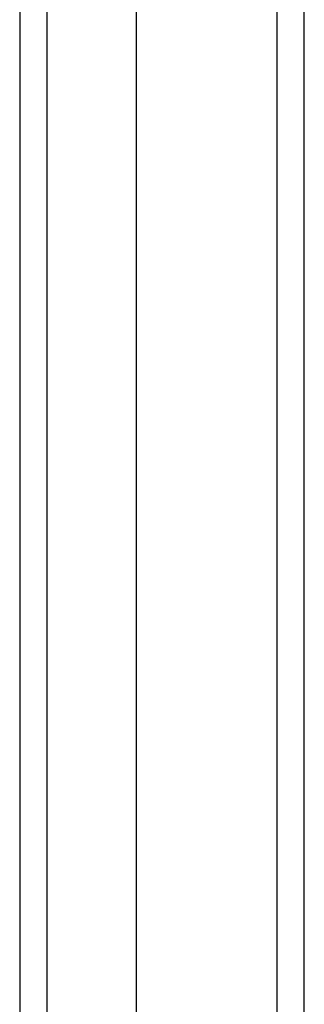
# Model space of a CAD drawing. Header units: inches. Extents: x 10.4 to 91.7, y 6.5 to 62.3.
# Tile 29 of 54: x 58.246 to 59.112, y 41.133 to 44.133. Entities that reach past the tile are written whole.
import ezdxf

# ---------------------------------------------------------------- set-up
doc = ezdxf.new("R2010")
doc.units = ezdxf.units.IN
doc.header["$MEASUREMENT"] = 0
doc.layers.add('Visible Edges(ANSI)', color=7, linetype='Continuous', lineweight=25)
doc.layers.add('Visible Tangent Edges(ANSI)', color=7, linetype='Continuous', lineweight=25)

msp = doc.modelspace()

# ---------------------------------------------------------------- linework, layer by layer
at = {"layer": 'Visible Edges(ANSI)'}
for p, q in [((59.1122, 23.2172), (59.1122, 47.0492)), ((58.6004, 46.4245), (58.6004, 23.8418)), ((58.246, 46.236), (58.246, 24.0303))]:
    msp.add_line(p, q, dxfattribs=at)
at = {"layer": 'Visible Tangent Edges(ANSI)'}
for p, q in [((59.0282, 47.0492), (59.0282, 23.2172)), ((58.33, 23.9153), (58.33, 46.351))]:
    msp.add_line(p, q, dxfattribs=at)

doc.saveas('drawing.dxf')
